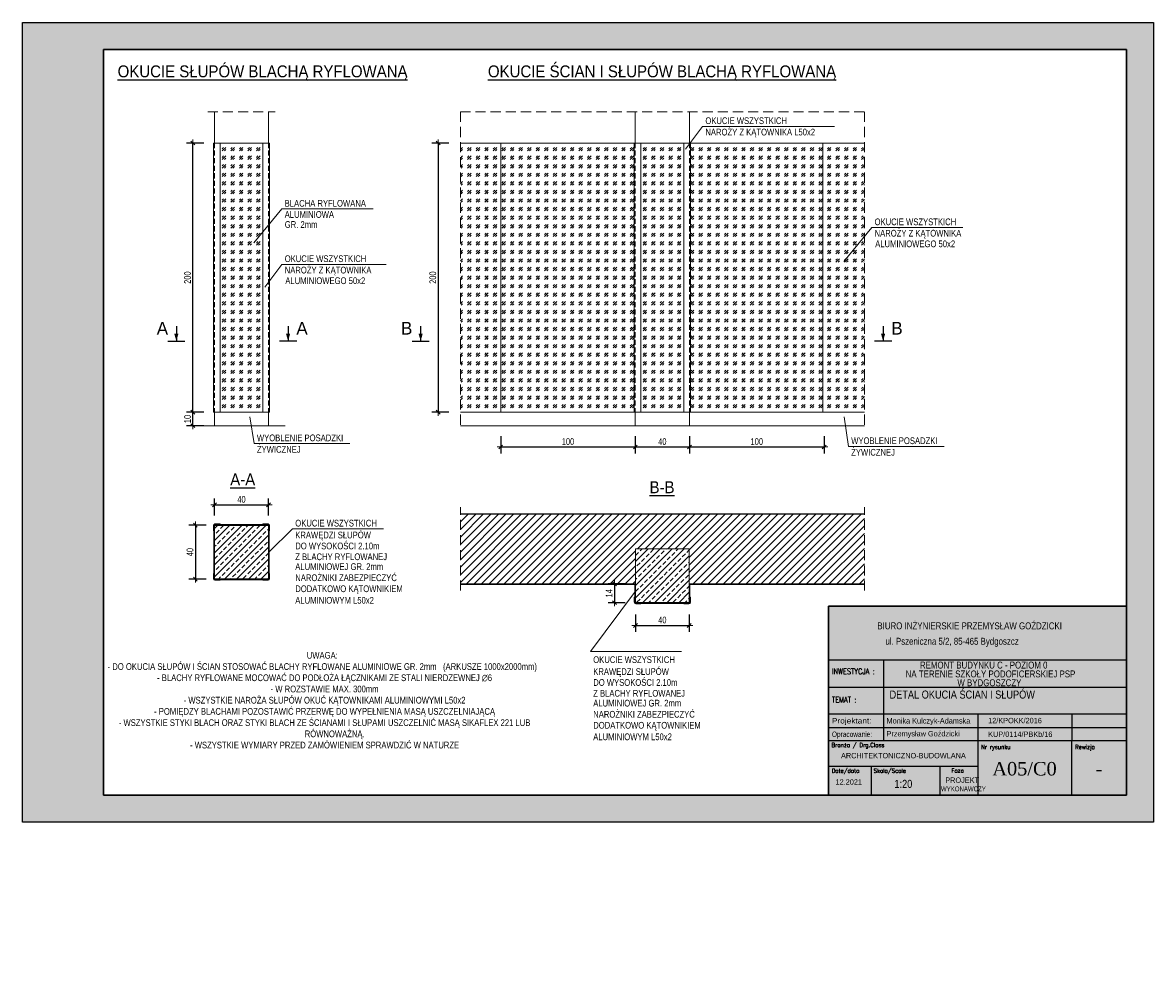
# Model space of a CAD drawing. Header units: millimetres. Extents: x 13822 to 30622, y 3181 to 10199.
# Tile 1 of 2: x 13822 to 22222, y 3181 to 10199. Entities that reach past the tile are written whole.
import ezdxf
from ezdxf.enums import TextEntityAlignment as Align

# ---------------------------------------------------------------- set-up
doc = ezdxf.new("R2010")
doc.units = ezdxf.units.MM
doc.linetypes.add('DASHED', pattern=[0.75, 0.5, -0.25])
for name, color, linetype, lineweight in [('BA_txs', 2, 'Continuous', 18), ('BA_wym', 1, 'Continuous', 18), ('Cienka', 7, 'Continuous', 18), ('PG_PODCIĄGI', 1, 'DASHED', 18), ('PG_SZRAF', 1, 'Continuous', 18), ('PG_WIDOKOWE_CIENKIE', 1, 'Continuous', 18), ('Przekrojowa', 60, 'Continuous', 18), ('TABC', 1, 'Continuous', 18), ('TABELKA', 7, 'Continuous', 18)]:
    doc.layers.add(name, color=color, linetype=linetype, lineweight=lineweight)
for name, color, linetype in [('BS_TXG', 2, 'Continuous'), ('BZ_sym', 7, 'Continuous'), ('BZ_txg', 3, 'Continuous'), ('PG_WIDOKOWE_GRUBE', 7, 'Continuous')]:
    doc.layers.add(name, color=color, linetype=linetype)
doc.styles.add('ARIAL', font='arial.ttf')
doc.styles.add('BIKTG', font='BIKROMSW.SHX')
doc.styles.add('BIKTS', font='bikromsw.shx', dxfattribs={"width": 0.85})
doc.styles.add('BIKWYM', font='BIKROMSW.SHX', dxfattribs={"width": 0.8})
doc.styles.add('ROMANC', font='times.ttf', dxfattribs={"height": 20})
doc.styles.add('ROMANS', font='bikromsw.shx', dxfattribs={"width": 0.8})
doc.styles.add('SIMPLEX', font='SIMPLEX')
doc.dimstyles.new('BA_KR_20', dxfattribs={"dimtxt": 50, "dimasz": 2.333332, "dimexe": 48, "dimexo": 0, "dimgap": 0, "dimtad": 0, "dimdec": 1, "dimlfac": 0.1, "dimrnd": 0.5, "dimzin": 9, "dimdsep": 46, "dimtxsty": 'BIKWYM', "dimblk": 'WYM-KR', "dimcen": 0, "dimdle": 20, "dimclrd": 256, "dimclre": 256, "dimclrt": 7, "dimadec": 0, "dimazin": 0, "dimtfac": 0.033333, "dimtdec": 1, "dimtmove": 0, "dimatfit": 3, "dimldrblk": 'WYM-KR', "dimfxl": 80, "dimfxlon": 1, "dimtvp": 0.8, "dimtolj": 1, "dimarcsym": 0})
pattern_1 = [(45, (12863.425, 6509.58), (63.6396, 0), [37.5, -52.5]), (45, (12879.335, 6509.58), (63.6396, 0), [15, -75]), (45, (12863.425, 6525.49), (63.6396, 0), [15, -75])]

# ---------------------------------------------------------------- blocks, each defined once
blk = doc.blocks.new('A$C44d5f34b')
at = {"true_color": 0xffffff}
h = blk.add_hatch(color=7, dxfattribs=at)
h.dxf.hatch_style = 1
h.paths.add_polyline_path([(4200, 2970), (0, 2970), (0, 0), (4200, 0)])
h.paths.add_polyline_path([(300, 2870), (4100, 2870), (4100, 100), (300, 100)], flags=16)
at = {"layer": 'Cienka', "color": 1}
for p, q in [((0, 2970), (4200, 2970)), ((0, 0), (0, 2970)), ((4200, 2970), (4200, 0)), ((4200, 0), (0, 0))]:
    blk.add_line(p, q, dxfattribs=at)
at = {"layer": 'Przekrojowa', "color": 18, "lineweight": 30, "true_color": 0x000000}
for p, q in [((300, 100), (300, 2870)), ((300, 2870), (4100, 2870)), ((4100, 2870), (4100, 100)), ((4100, 100), (300, 100))]:
    blk.add_line(p, q, dxfattribs=at)
blk = doc.blocks.new('WYM-KR')
at = {"linetype": 'ByBlock'}
blk.add_line((11.52, 0), (-11.52, 0), dxfattribs=at)
at = {"color": 7, "linetype": 'ByBlock'}
blk.add_line((6.24, 6.24), (-6.24, -6.24), dxfattribs=at)
blk = doc.blocks.new('*D368')
at = {"layer": 'BA_wym', "lineweight": -2, "transparency": 16777216}
for p, q in [((15167.4, 7304.9), (15039.4, 7304.9)), ((15087.4, 7207.3), (15087.4, 7302.6)), ((15167.4, 7204.9), (15039.4, 7204.9))]:
    blk.add_line(p, q, dxfattribs=at)
at = {"layer": 'Defpoints', "color": 0, "transparency": 16777216}
for p in [(15087.4, 7304.9), (15247.1, 7304.9), (15247.1, 7204.9)]:
    blk.add_point(p, dxfattribs=at)
at = {"layer": 'BA_wym', "lineweight": -2, "transparency": 16777216, "xscale": 2.333332, "yscale": 2.333332, "zscale": 2.333332}
for p, rotation in [((15087.4, 7304.9), 90), ((15087.4, 7204.9), 270)]:
    blk.add_blockref('WYM-KR', p, dxfattribs=dict(at, rotation=rotation))
at = {"layer": 'BA_wym', "color": 7, "transparency": 16777216, "insert": (15047.4, 7254.9), "char_height": 50, "attachment_point": 5, "rotation": 90, "style": 'BIKWYM'}
blk.add_mtext('\\A1;10', dxfattribs=at)
blk = doc.blocks.new('*D369')
at = {"layer": 'BA_wym', "lineweight": -2, "transparency": 16777216}
for p, q in [((15167.4, 9304.9), (15039.4, 9304.9)), ((15087.4, 7307.3), (15087.4, 9302.6)), ((15167.4, 7304.9), (15039.4, 7304.9))]:
    blk.add_line(p, q, dxfattribs=at)
at = {"layer": 'Defpoints', "color": 0, "transparency": 16777216}
for p in [(15087.4, 9304.9), (15239.1, 9304.9), (15247.1, 7304.9)]:
    blk.add_point(p, dxfattribs=at)
at = {"layer": 'BA_wym', "lineweight": -2, "transparency": 16777216, "xscale": 2.333332, "yscale": 2.333332, "zscale": 2.333332}
for p, rotation in [((15087.4, 9304.9), 90), ((15087.4, 7304.9), 270)]:
    blk.add_blockref('WYM-KR', p, dxfattribs=dict(at, rotation=rotation))
at = {"layer": 'BA_wym', "color": 7, "transparency": 16777216, "insert": (15047.4, 8304.9), "char_height": 50, "attachment_point": 5, "rotation": 90, "style": 'BIKWYM'}
blk.add_mtext('\\A1;200', dxfattribs=at)
blk = doc.blocks.new('*D370')
at = {"layer": 'BA_wym', "lineweight": -2, "transparency": 16777216}
for p, q in [((15185.4, 6465.6), (15057.4, 6465.6)), ((15105.4, 6463.3), (15105.4, 6068)), ((15185.4, 6065.6), (15057.4, 6065.6))]:
    blk.add_line(p, q, dxfattribs=at)
at = {"layer": 'Defpoints', "color": 0, "transparency": 16777216}
for p in [(15448.1, 6465.6), (15105.4, 6065.6), (15448.1, 6065.6)]:
    blk.add_point(p, dxfattribs=at)
at = {"layer": 'BA_wym', "lineweight": -2, "transparency": 16777216, "xscale": 2.333332, "yscale": 2.333332, "zscale": 2.333332}
for p, rotation in [((15105.4, 6465.6), 90), ((15105.4, 6065.6), 270)]:
    blk.add_blockref('WYM-KR', p, dxfattribs=dict(at, rotation=rotation))
at = {"layer": 'BA_wym', "color": 7, "transparency": 16777216, "insert": (15065.4, 6265.6), "char_height": 50, "attachment_point": 5, "rotation": 90, "style": 'BIKWYM'}
blk.add_mtext('\\A1;40', dxfattribs=at)
blk = doc.blocks.new('*D364')
at = {"layer": 'BA_wym', "lineweight": -2, "transparency": 16777216}
for p, q in [((17373.5, 7126.7), (17373.5, 6998.7)), ((18373.5, 7126.7), (18373.5, 6998.7)), ((17375.8, 7046.7), (18371.2, 7046.7))]:
    blk.add_line(p, q, dxfattribs=at)
at = {"layer": 'Defpoints', "color": 0, "transparency": 16777216}
for p in [(17373.5, 7304.9), (18373.5, 7304.9), (18373.5, 7046.7)]:
    blk.add_point(p, dxfattribs=at)
at = {"layer": 'BA_wym', "lineweight": -2, "transparency": 16777216, "xscale": 2.333332, "yscale": 2.333332, "zscale": 2.333332, "rotation": 180}
blk.add_blockref('WYM-KR', (17373.5, 7046.7), dxfattribs=at)
at = {"layer": 'BA_wym', "lineweight": -2, "transparency": 16777216, "xscale": 2.333332, "yscale": 2.333332, "zscale": 2.333332}
blk.add_blockref('WYM-KR', (18373.5, 7046.7), dxfattribs=at)
at = {"layer": 'BA_wym', "color": 7, "transparency": 16777216, "insert": (17873.5, 7086.7), "char_height": 50, "attachment_point": 5, "style": 'BIKWYM'}
blk.add_mtext('\\A1;100', dxfattribs=at)
blk = doc.blocks.new('*D365')
at = {"layer": 'BA_wym', "lineweight": -2, "transparency": 16777216}
for p, q in [((18775.5, 7126.7), (18775.5, 6998.7)), ((19776.5, 7126.7), (19776.5, 6998.7)), ((18777.8, 7046.7), (19774.2, 7046.7))]:
    blk.add_line(p, q, dxfattribs=at)
at = {"layer": 'Defpoints', "color": 0, "transparency": 16777216}
for p in [(18775.5, 7304.9), (19776.5, 7304.9), (19776.5, 7046.7)]:
    blk.add_point(p, dxfattribs=at)
at = {"layer": 'BA_wym', "lineweight": -2, "transparency": 16777216, "xscale": 2.333332, "yscale": 2.333332, "zscale": 2.333332, "rotation": 180}
blk.add_blockref('WYM-KR', (18775.5, 7046.7), dxfattribs=at)
at = {"layer": 'BA_wym', "lineweight": -2, "transparency": 16777216, "xscale": 2.333332, "yscale": 2.333332, "zscale": 2.333332}
blk.add_blockref('WYM-KR', (19776.5, 7046.7), dxfattribs=at)
at = {"layer": 'BA_wym', "color": 7, "transparency": 16777216, "insert": (19276, 7086.7), "char_height": 50, "attachment_point": 5, "style": 'BIKWYM'}
blk.add_mtext('\\A1;100', dxfattribs=at)
blk = doc.blocks.new('*D371')
at = {"layer": 'BA_wym', "lineweight": -2, "transparency": 16777216}
for p, q in [((16989.3, 9304.9), (16861.3, 9304.9)), ((16909.3, 9302.6), (16909.3, 7307.3)), ((16989.3, 7304.9), (16861.3, 7304.9))]:
    blk.add_line(p, q, dxfattribs=at)
at = {"layer": 'Defpoints', "color": 0, "transparency": 16777216}
for p in [(17073.8, 9304.9), (16909.3, 7304.9), (17073.8, 7304.9)]:
    blk.add_point(p, dxfattribs=at)
at = {"layer": 'BA_wym', "lineweight": -2, "transparency": 16777216, "xscale": 2.333332, "yscale": 2.333332, "zscale": 2.333332}
for p, rotation in [((16909.3, 9304.9), 90), ((16909.3, 7304.9), 270)]:
    blk.add_blockref('WYM-KR', p, dxfattribs=dict(at, rotation=rotation))
at = {"layer": 'BA_wym', "color": 7, "transparency": 16777216, "insert": (16869.3, 8304.9), "char_height": 50, "attachment_point": 5, "rotation": 90, "style": 'BIKWYM'}
blk.add_mtext('\\A1;200', dxfattribs=at)
blk = doc.blocks.new('*D372')
at = {"layer": 'BA_wym', "lineweight": -2, "transparency": 16777216}
for p, q in [((18373.5, 7126.7), (18373.5, 6998.7)), ((18775.5, 7126.7), (18775.5, 6998.7)), ((18375.8, 7046.7), (18773.2, 7046.7))]:
    blk.add_line(p, q, dxfattribs=at)
at = {"layer": 'Defpoints', "color": 0, "transparency": 16777216}
for p in [(18373.5, 7304.9), (18775.5, 7304.9), (18775.5, 7046.7)]:
    blk.add_point(p, dxfattribs=at)
at = {"layer": 'BA_wym', "lineweight": -2, "transparency": 16777216, "xscale": 2.333332, "yscale": 2.333332, "zscale": 2.333332, "rotation": 180}
blk.add_blockref('WYM-KR', (18373.5, 7046.7), dxfattribs=at)
at = {"layer": 'BA_wym', "lineweight": -2, "transparency": 16777216, "xscale": 2.333332, "yscale": 2.333332, "zscale": 2.333332}
blk.add_blockref('WYM-KR', (18775.5, 7046.7), dxfattribs=at)
at = {"layer": 'BA_wym', "color": 7, "transparency": 16777216, "insert": (18574.5, 7086.7), "char_height": 50, "attachment_point": 5, "style": 'BIKWYM'}
blk.add_mtext('\\A1;40', dxfattribs=at)
blk = doc.blocks.new('*D373')
at = {"layer": 'BA_wym', "lineweight": -2, "transparency": 16777216}
for p, q in [((15248.1, 6537), (15248.1, 6665)), ((15648.1, 6537), (15648.1, 6665)), ((15250.5, 6617), (15645.8, 6617))]:
    blk.add_line(p, q, dxfattribs=at)
at = {"layer": 'Defpoints', "color": 0, "transparency": 16777216}
for p in [(15648.1, 6617), (15248.1, 6465.6), (15648.1, 6465.6)]:
    blk.add_point(p, dxfattribs=at)
at = {"layer": 'BA_wym', "lineweight": -2, "transparency": 16777216, "xscale": 2.333332, "yscale": 2.333332, "zscale": 2.333332, "rotation": 180}
blk.add_blockref('WYM-KR', (15248.1, 6617), dxfattribs=at)
at = {"layer": 'BA_wym', "lineweight": -2, "transparency": 16777216, "xscale": 2.333332, "yscale": 2.333332, "zscale": 2.333332}
blk.add_blockref('WYM-KR', (15648.1, 6617), dxfattribs=at)
at = {"layer": 'BA_wym', "color": 7, "transparency": 16777216, "insert": (15448.1, 6657), "char_height": 50, "attachment_point": 5, "style": 'BIKWYM'}
blk.add_mtext('\\A1;40', dxfattribs=at)
blk = doc.blocks.new('eoprz')
blk = doc.blocks.new('*D374')
at = {"layer": 'BA_wym', "lineweight": -2, "transparency": 16777216}
for p, q in [((18299.1, 6029.9), (18171.1, 6029.9)), ((18219.1, 6027.6), (18219.1, 5892.3)), ((18299.1, 5889.9), (18171.1, 5889.9))]:
    blk.add_line(p, q, dxfattribs=at)
at = {"layer": 'Defpoints', "color": 0, "transparency": 16777216}
for p in [(18374.5, 6029.9), (18219.1, 5889.9), (18374.5, 5889.9)]:
    blk.add_point(p, dxfattribs=at)
at = {"layer": 'BA_wym', "lineweight": -2, "transparency": 16777216, "xscale": 2.333332, "yscale": 2.333332, "zscale": 2.333332}
for p, rotation in [((18219.1, 6029.9), 90), ((18219.1, 5889.9), 270)]:
    blk.add_blockref('WYM-KR', p, dxfattribs=dict(at, rotation=rotation))
at = {"layer": 'BA_wym', "color": 7, "transparency": 16777216, "insert": (18179.1, 5959.9), "char_height": 50, "attachment_point": 5, "rotation": 90, "style": 'BIKWYM'}
blk.add_mtext('\\A1;14', dxfattribs=at)
blk = doc.blocks.new('*D366')
at = {"layer": 'BA_wym', "lineweight": -2, "transparency": 16777216}
for p, q in [((18374.5, 5801.3), (18374.5, 5673.3)), ((18774.5, 5801.3), (18774.5, 5673.3)), ((18376.8, 5721.3), (18772.2, 5721.3))]:
    blk.add_line(p, q, dxfattribs=at)
at = {"layer": 'Defpoints', "color": 0, "transparency": 16777216}
for p in [(18374.5, 5889.9), (18774.5, 5889.9), (18774.5, 5721.3)]:
    blk.add_point(p, dxfattribs=at)
at = {"layer": 'BA_wym', "lineweight": -2, "transparency": 16777216, "xscale": 2.333332, "yscale": 2.333332, "zscale": 2.333332, "rotation": 180}
blk.add_blockref('WYM-KR', (18374.5, 5721.3), dxfattribs=at)
at = {"layer": 'BA_wym', "lineweight": -2, "transparency": 16777216, "xscale": 2.333332, "yscale": 2.333332, "zscale": 2.333332}
blk.add_blockref('WYM-KR', (18774.5, 5721.3), dxfattribs=at)
at = {"layer": 'BA_wym', "color": 7, "transparency": 16777216, "insert": (18574.5, 5761.3), "char_height": 50, "attachment_point": 5, "style": 'BIKWYM'}
blk.add_mtext('\\A1;40', dxfattribs=at)
blk = doc.blocks.new('ST2')
blk.add_line((13.8, 0), (0, 0))
blk.add_solid([(0, 0), (6.8, -1.9), (6.8, 1.9)])
blk = doc.blocks.new('eprzh')
blk.add_line((-47.9, 0), (47.9, 0))
at = {"xscale": 6, "yscale": 6, "zscale": 6, "rotation": 90}
blk.add_blockref('ST2', (0, 0), dxfattribs=at)
at = {"style": 'BIKTG'}
blk.add_attdef('PRZ', text='', height=70, dxfattribs=at).set_placement((76, 39.4), align=Align.CENTER)
blk = doc.blocks.new('A$C38c5ed0e')
at = {"true_color": 0xffffff}
h = blk.add_hatch(color=7, dxfattribs=at)
h.dxf.hatch_style = 1
h.paths.add_polyline_path([(1107.2, 702), (0, 702), (0, 0), (1107.2, 0)])
at = {"layer": 'Przekrojowa', "color": 18, "lineweight": 30, "true_color": 0x000000}
for p, q in [((0, 0), (0, 702)), ((0, 702), (1107.2, 702))]:
    blk.add_line(p, q, dxfattribs=at)
blk = doc.blocks.new('TAB-SP')
at = {"color": 18, "true_color": 0x000000}
for p, q in [((-5536, 0), (-5536, 3510)), ((-5536, 3510), (0, 3510)), ((0, 3510), (0, 0)), ((-4506, 2008), (-4506, 2508)), ((-5536, 2008), (0, 2008)), ((-4506, 1014), (-4506, 2025)), ((-2760, 1508), (-2760, 531)), ((-1014, 1508), (-1014, 1008)), ((-5520, 1258), (0, 1258)), ((0, 1008), (-5536, 1008)), ((-4506, 1008), (-4506, 1014)), ((-1014, 0), (-1014, 1008)), ((-5536, 0), (0, 0))]:
    blk.add_line(p, q, dxfattribs=at)
at = {"color": 18, "linetype": 'Continuous', "true_color": 0x000000}
for p, q in [((0, 2508), (-5536, 2508)), ((0, 1508), (-5536, 1508)), ((-2760, 531), (-5536, 531)), ((-4733, 0), (-4733, 531)), ((-3457, 0), (-3457, 531)), ((-2760, 531), (-2760, 0))]:
    blk.add_line(p, q, dxfattribs=at)
at = {"color": 18, "true_color": 0x000000, "style": 'ROMANS'}
for s, width, p, p2 in [('Projektant: ', 0.826802, (-5470, 1333), (-4691, 1333)), ('Opracowanie: ', 0.711769, (-5470, 1083), (-4691, 1083))]:
    blk.add_text(s, height=100, dxfattribs=dict(at, width=width)).set_placement(p, p2, align=Align.FIT)
at = {"color": 18, "true_color": 0x000000, "style": 'BIKTS', "width": 0.85}
for tag, p, height in [('TEMAT1', (-4383, 1811), 150), ('TEMAT2', (-4383, 1591), 150), ('PROJEKTOWAł1', (-4383, 1336), 100), ('UPR.NR1', (-2569, 1341), 100), ('PROJEKTOWAŁ2', (-4383, 1086), 100), ('UPR.NR2', (-2569, 1091), 100), ('BRANżA', (-4783, 686), 100), ('DATA', (-5403, 196), 100), ('SKALA', (-4363, 136), 150), ('FAZA', (-3199, 242), 100), ('UPR.NR4', (-3378, 73), 100)]:
    blk.add_attdef(tag, p, '', height=height, dxfattribs=at)
at = {"color": 18, "true_color": 0x000000, "style": 'ROMANC'}
for tag, p in [('NR', (-2075, 368)), ('REWIZJA', (-508, 368))]:
    blk.add_attdef(tag, text='', height=250, dxfattribs=at).set_placement(p, align=Align.CENTER)
at = {"layer": 'TABC', "color": 18, "linetype": 'Continuous', "true_color": 0x000000, "style": 'SIMPLEX'}
for s, p in [('Branża / Drg.Class', (-5478, 896)), ('Nr rysunku', (-2700, 859)), ('Rewizja', (-954, 859)), ('Date/data', (-5475, 418)), ('Skala/Scale', (-4696, 418)), ('Faza', (-3252, 421))]:
    blk.add_text(s, height=74.6, dxfattribs=at).set_placement(p)
at = {"layer": 'TABELKA', "color": 18, "true_color": 0x000000}
for s, height, style, width, p in [('BIURO INŻYNIERSKIE PRZEMYSŁAW GOŹDZICKI', 128.93, 'BIKTS', 0.85, (-4626, 3082)), ('ul. Pszeniczna 5/2, 85-465 Bydgoszcz', 128.93, 'BIKTS', 0.85, (-4477, 2795)), ('INWESTYCJA :', 105.6, 'SIMPLEX', 0.8, (-5470, 2248)), ('NA TERENIE SZKOŁY PODOFICERSKIEJ PSP ', 128.93, 'BIKTS', 0.85, (-4101, 2189)), ('REMONT BUDYNKU C - POZIOM 0', 128.93, 'BIKTS', 0.85, (-3836, 2353)), ('TEMAT :', 105.6, 'SIMPLEX', 0.8, (-5470, 1721))]:
    blk.add_text(s, height=height, dxfattribs=dict(at, style=style, width=width)).set_placement(p)
at = {"layer": 'TABELKA', "color": 18, "true_color": 0x000000, "insert": (-3140, 2154), "char_height": 128.93, "width": 1530.26, "attachment_point": 1, "style": 'BIKTS'}
blk.add_mtext('W BYDGOSZCZY', dxfattribs=at)

msp = doc.modelspace()

# ---------------------------------------------------------------- hatches: boundary and pattern name
at = {"layer": 'PG_SZRAF', "true_color": 0x000000}
h = msp.add_hatch(dxfattribs=at)
h.set_pattern_fill('GOST_GLASS', color=18, scale=7.5)
h.set_pattern_definition([(45, (12441.13, 6509.58), (63.6396, 0), [37.5, -52.5]), (45, (12457.04, 6509.58), (63.6396, 0), [15, -75]), (45, (12441.13, 6525.49), (63.6396, 0), [15, -75])])
h.paths.add_polyline_path([(15607.14, 9304.93), (15289.14, 9304.93), (15289.14, 7304.93), (15607.14, 7304.93)])
h = msp.add_hatch(dxfattribs=at)
h.set_pattern_fill('GOST_GLASS', color=18, scale=7.5)
h.set_pattern_definition(pattern_1)
h.paths.add_polyline_path([(18365.51, 9304.93), (17373.51, 9304.93), (17373.51, 7304.93), (18365.51, 7304.93)])
h.paths.add_polyline_path([(17373.51, 9304.93), (17073.81, 9304.93), (17073.81, 7304.93), (17373.51, 7304.93)])
h = msp.add_hatch(dxfattribs=at)
h.set_pattern_fill('GOST_GLASS', color=18, scale=7.5)
h.set_pattern_definition([(45, (15567.495, 6509.58), (63.6396, 0), [37.5, -52.5]), (45, (15583.405, 6509.58), (63.6396, 0), [15, -75]), (45, (15567.495, 6525.49), (63.6396, 0), [15, -75])])
h.paths.add_polyline_path([(18733.51, 9304.93), (18415.51, 9304.93), (18415.51, 7304.93), (18733.51, 7304.93)])
h = msp.add_hatch(dxfattribs=at)
h.set_pattern_fill('GOST_GLASS', color=18, scale=7.5)
h.set_pattern_definition(pattern_1)
h.paths.add_polyline_path([(19767.51, 9304.93), (18783.51, 9304.93), (18783.51, 7304.93), (19767.51, 7304.93)])
h.paths.add_polyline_path([(20075.2, 9304.93), (19767.51, 9304.93), (19767.51, 7304.93), (20075.2, 7304.93)])
h = msp.add_hatch(dxfattribs=at)
h.set_pattern_fill('ANSI31', color=18, scale=12.5)
h.set_pattern_definition([(45, (12358.018, 2784.01), (-28.0633, 28.0633), [])])
h.paths.add_polyline_path([(18374.51, 6029.93), (18374.51, 6289.93), (18774.51, 6289.93), (18774.51, 6029.93), (20075.2, 6029.93), (20075.2, 6549.93), (17073.81, 6549.93), (17073.81, 6029.93)])
h = msp.add_hatch(dxfattribs=at)
h.set_pattern_fill('ANSI33', color=18, scale=10)
h.set_pattern_definition([(45, (12070.86, 2545.35), (-44.9013, 44.9013), []), (45, (12115.76, 2545.35), (-44.9013, 44.9013), [31.75, -15.875])])
h.paths.add_polyline_path([(15648.14, 6465.65), (15248.14, 6465.65), (15248.14, 6065.65), (15648.14, 6065.65)])
h = msp.add_hatch(dxfattribs=at)
h.set_pattern_fill('ANSI33', color=18, scale=10)
h.set_pattern_definition([(45, (12358.02, 2784.01), (-44.9013, 44.9013), []), (45, (12402.92, 2784.01), (-44.9013, 44.9013), [31.75, -15.875])])
h.paths.add_polyline_path([(18374.51, 5889.93), (18774.51, 5889.93), (18774.51, 6029.93), (18774.51, 6289.93), (18374.51, 6289.93)])

# ---------------------------------------------------------------- linework, layer by layer
at = {"color": 18, "true_color": 0x000000}
for p, q in [((17073.81, 6549.93), (20075.2, 6549.93)), ((17073.81, 6029.93), (18374.51, 6029.93)), ((18774.51, 6029.93), (20075.2, 6029.93))]:
    msp.add_line(p, q, dxfattribs=at)
msp.add_lwpolyline([(13822.12, 10199.32), (22222.12, 10199.32), (22222.12, 4259.32), (13822.12, 4259.32)], close=True, dxfattribs=at)
at = {"layer": 'PG_PODCIĄGI', "color": 18, "ltscale": 150, "true_color": 0x000000}
for p, q in [((15197.14, 9536.75), (15699.14, 9536.75)), ((17073.81, 9536.75), (17073.81, 7204.93)), ((17073.81, 9536.75), (20075.2, 9536.75)), ((20075.2, 9536.75), (20075.2, 7204.93)), ((17073.81, 5979.93), (17073.81, 6599.93)), ((20075.2, 5979.93), (20075.2, 6599.93))]:
    msp.add_line(p, q, dxfattribs=at)
at = {"layer": 'PG_PODCIĄGI', "color": 18, "ltscale": 75, "true_color": 0x000000}
for p, q in [((15247.14, 9304.93), (15247.14, 7304.93)), ((15649.14, 9304.93), (15649.14, 7304.93)), ((18373.51, 9304.93), (18373.51, 7304.93)), ((18775.51, 9304.93), (18775.51, 7304.93))]:
    msp.add_line(p, q, dxfattribs=at)
at = {"layer": 'PG_WIDOKOWE_CIENKIE', "color": 18, "true_color": 0x000000}
for p, q in [((15247.14, 9536.75), (15247.14, 9304.93)), ((15649.14, 9536.75), (15649.14, 9304.93)), ((18373.51, 9536.75), (18373.51, 9304.93)), ((18775.51, 9536.75), (18775.51, 9304.93)), ((15239.14, 9304.93), (15239.14, 7304.93)), ((15239.14, 9304.93), (15289.14, 9304.93)), ((15289.14, 9304.93), (15289.14, 7304.93)), ((15289.14, 9304.93), (15607.14, 9304.93)), ((15607.14, 9304.93), (15607.14, 7304.93)), ((15607.14, 9304.93), (15657.14, 9304.93)), ((15657.14, 9304.93), (15657.14, 7304.93)), ((17073.81, 9304.93), (20075.2, 9304.93)), ((17373.51, 9304.93), (17373.51, 7304.93)), ((18365.51, 9304.93), (18365.51, 7304.93)), ((18365.51, 9304.93), (18415.51, 9304.93)), ((18415.51, 9304.93), (18415.51, 7304.93)), ((18415.51, 9304.93), (18733.51, 9304.93)), ((18733.51, 9304.93), (18733.51, 7304.93)), ((18733.51, 9304.93), (18783.51, 9304.93)), ((18783.51, 9304.93), (18783.51, 7304.93)), ((19767.51, 9304.93), (19767.51, 7304.93)), ((15239.14, 7304.93), (15657.14, 7304.93)), ((15247.14, 7304.93), (15247.14, 7204.93)), ((15649.14, 7304.93), (15649.14, 7204.93)), ((20075.2, 7304.93), (17073.81, 7304.93)), ((18365.51, 7304.93), (18783.51, 7304.93)), ((18373.51, 7304.93), (18373.51, 7204.93)), ((18775.51, 7304.93), (18775.51, 7204.93)), ((15771.75, 7204.93), (15124.52, 7204.93)), ((20075.2, 7204.93), (17073.81, 7204.93)), ((15251.14, 6474.65), (15289.14, 6474.65)), ((15289.14, 6470.65), (15251.14, 6470.65)), ((15289.14, 6474.65), (15289.14, 6470.65)), ((15645.14, 6474.65), (15607.14, 6474.65)), ((15607.14, 6474.65), (15607.14, 6470.65)), ((15607.14, 6470.65), (15645.14, 6470.65)), ((15239.14, 6424.65), (15239.14, 6462.65)), ((15239.14, 6424.65), (15243.14, 6424.65)), ((15243.14, 6424.65), (15243.14, 6462.65)), ((15653.14, 6424.65), (15653.14, 6462.65)), ((15657.14, 6424.65), (15653.14, 6424.65)), ((15657.14, 6424.65), (15657.14, 6462.65)), ((15239.14, 6106.65), (15239.14, 6068.65)), ((15239.14, 6106.65), (15243.14, 6106.65)), ((15243.14, 6106.65), (15243.14, 6068.65)), ((15289.14, 6060.65), (15251.14, 6060.65)), ((15251.14, 6056.65), (15289.14, 6056.65)), ((15289.14, 6056.65), (15289.14, 6060.65)), ((15607.14, 6056.65), (15607.14, 6060.65)), ((15607.14, 6060.65), (15645.14, 6060.65)), ((15645.14, 6056.65), (15607.14, 6056.65)), ((15657.14, 6106.65), (15653.14, 6106.65)), ((15653.14, 6106.65), (15653.14, 6068.65)), ((15657.14, 6106.65), (15657.14, 6068.65)), ((18365.51, 5930.93), (18365.51, 5892.93)), ((18365.51, 5930.93), (18369.51, 5930.93)), ((18369.51, 5930.93), (18369.51, 5892.93)), ((18415.51, 5884.93), (18377.51, 5884.93)), ((18377.51, 5880.93), (18415.51, 5880.93)), ((18415.51, 5880.93), (18415.51, 5884.93)), ((18733.51, 5880.93), (18733.51, 5884.93)), ((18733.51, 5884.93), (18771.51, 5884.93)), ((18771.51, 5880.93), (18733.51, 5880.93)), ((18783.51, 5930.93), (18779.51, 5930.93)), ((18779.51, 5930.93), (18779.51, 5892.93)), ((18783.51, 5930.93), (18783.51, 5892.93))]:
    msp.add_line(p, q, dxfattribs=at)
for points in [[(19852.83, 9428.4), (18873.7, 9428.4), (18747.38, 9258.94)], [(16425.24, 8814.8), (15748.82, 8814.8), (15540.42, 8562.38)], [(20807.18, 8677.2), (20130.75, 8677.2), (19922.36, 8424.78)], [(16522.53, 8403.24), (15748.82, 8403.24), (15622.49, 8233.79)], [(16253.86, 7072.3), (15542.3, 7072.3), (15510.86, 7271.32)], [(20668.58, 7050.94), (19957.02, 7050.94), (19925.57, 7271.32)], [(15251.14, 6470.65), (15645.14, 6470.65)], [(15243.14, 6068.65), (15243.14, 6462.65)], [(16503.52, 6438.81), (15827.1, 6438.81), (15652.36, 6265.65)], [(15653.14, 6462.65), (15653.14, 6068.65)], [(18374.51, 6289.93), (18774.51, 6289.93), (18774.51, 6029.93)], [(18374.51, 6029.93), (18374.51, 6289.93)], [(15645.14, 6060.65), (15251.14, 6060.65)], [(18369.51, 5892.93), (18369.51, 6024.93), (17073.81, 6024.93)], [(18717.06, 5527.21), (18040.63, 5527.21), (18374.51, 5974.53)], [(20075.2, 6024.93), (18779.51, 6024.93), (18779.51, 5892.93)], [(18771.51, 5884.93), (18377.51, 5884.93)]]:
    msp.add_lwpolyline(points, dxfattribs=at)
for centre, radius, start, end in [((15251.14, 6462.65), 12, 90, 180), ((15251.14, 6462.65), 8, 90, 180), ((15645.14, 6462.65), 12, 0, 90), ((15645.14, 6462.65), 8, 0, 90), ((15251.14, 6068.65), 12, 180, 270), ((15251.14, 6068.65), 8, 180, 270), ((15645.14, 6068.65), 8, 270, 0), ((15645.14, 6068.65), 12, 270, 0), ((18377.51, 5892.93), 12, 180, 270), ((18377.51, 5892.93), 8, 180, 270), ((18771.51, 5892.93), 8, 270, 0), ((18771.51, 5892.93), 12, 270, 0)]:
    msp.add_arc(centre, radius, start, end, dxfattribs=at)
at = {"layer": 'PG_WIDOKOWE_GRUBE', "color": 18, "true_color": 0x000000}
msp.add_lwpolyline([(15248.14, 6465.65), (15648.14, 6465.65), (15648.14, 6065.65), (15248.14, 6065.65)], close=True, dxfattribs=at)
msp.add_lwpolyline([(18774.51, 6029.93), (18774.51, 5889.93), (18374.51, 5889.93), (18374.51, 6029.93)], dxfattribs=at)

# ---------------------------------------------------------------- block references
at = {"color": 18, "true_color": 0x000000}
ref = msp.add_blockref('TAB-SP', (22022.12, 4459.32), dxfattribs=dict(at, xscale=0.3999999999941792, yscale=0.3999999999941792, zscale=0.3999999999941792))
ref.add_attrib('TEMAT1', 'DETAL OKUCIA ŚCIAN I SŁUPÓW', (20262.25, 5177.26), dxfattribs={"color": 250, "height": 59.9999, "style": 'BIKTS', "width": 0.85})
ref.add_attrib('PROJEKTOWAł1', 'Przemysław Goździcki', (20239.7, 4896.7), dxfattribs={"color": 250, "height": 40, "style": 'BIKTS', "width": 0.85})
ref.add_attrib('UPR.NR1', 'KUP/0114/PBKb/16', (20994.65, 4892.67), dxfattribs={"color": 250, "height": 40, "style": 'BIKTS', "width": 0.85})
ref.add_attrib('PROJEKTOWAł2', 'Monika Kulczyk-Adamska', (20239.7, 4992.39), dxfattribs={"color": 250, "height": 40, "style": 'BIKTS', "width": 0.85})
ref.add_attrib('UPR.NR2', '12/KPOKK/2016', (20994.65, 4994.28), dxfattribs={"color": 250, "height": 40, "style": 'BIKTS', "width": 0.85})
ref.add_attrib('UPR.NR4', 'WYKONAWCZY', (20644, 4488.68), dxfattribs={"color": 250, "height": 36, "style": 'BIKTS', "width": 0.75})
ref.add_attrib('BRANżA', 'ARCHITEKTONICZNO-BUDOWLANA', (19901.67, 4733.84), dxfattribs={"color": 250, "height": 40, "style": 'BIKTS', "width": 0.85})
ref.add_attrib('DATA', '12.2021', (19860.83, 4537.84), dxfattribs={"color": 250, "height": 40, "style": 'BIKTS', "width": 0.85})
ref.add_attrib('SKALA', '1:20', (20298.48, 4513.84), dxfattribs={"color": 250, "height": 60, "style": 'BIKTS', "width": 0.85})
ref.add_attrib('FAZA', 'PROJEKT ', (20676.04, 4551.46), dxfattribs={"color": 250, "height": 40, "style": 'BIKTS', "width": 0.85})
ref.add_attrib('NR', 'A05/C0', dxfattribs={"color": 250, "height": 100, "style": 'ROMANC'}).set_placement((21264.91, 4606.41), align=Align.CENTER)
ref.add_attrib('REWIZJA', '-', dxfattribs={"color": 250, "height": 100, "style": 'ROMANC'}).set_placement((21818.72, 4606.41), align=Align.CENTER)
at = {"layer": 'BS_TXG', "color": 18, "true_color": 0x000000}
ref = msp.add_blockref('eprzh', (14964.04, 7833.39), dxfattribs=dict(at, xscale=1.339285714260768, yscale=1.339285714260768, zscale=1.339285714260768))
ref.add_attrib('PRZ', 'A', dxfattribs={"layer": '0', "height": 93.75, "style": 'BIKTG'}).set_placement((14860.55, 7881.92), align=Align.CENTER)
ref = msp.add_blockref('eprzh', (15794.14, 7833.39), dxfattribs=dict(at, xscale=-1.339285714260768, yscale=1.339285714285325, zscale=1.339285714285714))
ref.add_attrib('PRZ', 'A', dxfattribs={"layer": '0', "height": 93.75, "style": 'BIKTG'}).set_placement((15897.63, 7881.92), align=Align.CENTER)
ref = msp.add_blockref('eprzh', (16778.97, 7833.39), dxfattribs=dict(at, xscale=1.339285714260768, yscale=1.339285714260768, zscale=1.339285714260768))
ref.add_attrib('PRZ', 'B', dxfattribs={"layer": '0', "height": 93.75, "style": 'BIKTG'}).set_placement((16675.48, 7881.92), align=Align.CENTER)
ref = msp.add_blockref('eprzh', (20214.24, 7833.39), dxfattribs=dict(at, xscale=-1.339285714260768, yscale=1.339285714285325, zscale=1.339285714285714))
ref.add_attrib('PRZ', 'B', dxfattribs={"layer": '0', "height": 93.75, "style": 'BIKTG'}).set_placement((20317.73, 7881.92), align=Align.CENTER)
at = {"layer": 'BZ_sym', "color": 18, "true_color": 0x000000}
ref = msp.add_blockref('eoprz', (15604.83, 9766.24), dxfattribs=dict(at, xscale=5.0625, yscale=5.0625, zscale=5.0625))
ref.add_attrib('Nazwa', '%%uOKUCIE SŁUPÓW BLACHĄ RYFLOWANĄ', dxfattribs={"layer": 'BZ_txg', "height": 88.5938, "style": 'ARIAL', "width": 0.9}).set_placement((15604.83, 9837.11), align=Align.MIDDLE_CENTER)
ref = msp.add_blockref('eoprz', (18572.13, 9766.24), dxfattribs=dict(at, xscale=5.0625, yscale=5.0625, zscale=5.0625))
ref.add_attrib('Nazwa', '%%uOKUCIE ŚCIAN I SŁUPÓW BLACHĄ RYFLOWANĄ', dxfattribs={"layer": 'BZ_txg', "height": 88.5938, "style": 'ARIAL', "width": 0.9}).set_placement((18572.13, 9837.11), align=Align.MIDDLE_CENTER)
ref = msp.add_blockref('eoprz', (15457.3, 6734.67), dxfattribs=dict(at, xscale=5.0625, yscale=5.0625, zscale=5.0625))
ref.add_attrib('Nazwa', '%%uA-A', dxfattribs={"layer": 'BZ_txg', "height": 88.594, "style": 'ARIAL', "width": 0.9}).set_placement((15457.3, 6805.54), align=Align.MIDDLE_CENTER)
ref = msp.add_blockref('eoprz', (18572.13, 6676.67), dxfattribs=dict(at, xscale=5.0625, yscale=5.0625, zscale=5.0625))
ref.add_attrib('Nazwa', '%%uB-B', dxfattribs={"layer": 'BZ_txg', "height": 88.594, "style": 'ARIAL', "width": 0.9}).set_placement((18572.13, 6747.54), align=Align.MIDDLE_CENTER)
at = {"layer": 'PG_WIDOKOWE_CIENKIE', "color": 18, "lineweight": 30, "true_color": 0x000000, "xscale": 2, "yscale": 2, "zscale": 2}
for name, p in [('A$C44d5f34b', (13822.12, 4259.32)), ('A$C38c5ed0e', (19807.68, 4459.32))]:
    msp.add_blockref(name, p, dxfattribs=at)

# ---------------------------------------------------------------- texts
at = {"layer": 'BA_txs', "color": 18, "ltscale": 0.2, "true_color": 0x000000, "style": 'BIKTS', "width": 0.85}
for s, p in [('OKUCIE WSZYSTKICH', (18894.06, 9445.48)), ('NAROŻY Z KĄTOWNIKA L50x2', (18894.06, 9360.98)), ('BLACHA RYFLOWANA', (15769.17, 8831.88)), ('ALUMINIOWA', (15769.17, 8748.87)), ('OKUCIE WSZYSTKICH', (20151.11, 8694.28)), ('GR. 2mm', (15769.17, 8674.36)), ('NAROŻY Z KĄTOWNIKA', (20151.11, 8609.78)), ('ALUMINIOWEGO 50x2', (20155.58, 8530.8)), ('OKUCIE WSZYSTKICH', (15769.17, 8420.32)), ('NAROŻY Z KĄTOWNIKA', (15769.17, 8335.82)), ('ALUMINIOWEGO 50x2', (15773.65, 8256.85)), ('WYOBLENIE POSADZKI', (15562.66, 7089.38)), ('ŻYWICZNEJ', (15562.66, 7003.74)), ('WYOBLENIE POSADZKI', (19977.38, 7068.02)), ('ŻYWICZNEJ', (19977.38, 6982.39)), ('OKUCIE WSZYSTKICH', (15847.46, 6455.89)), ('KRAWĘDZI SŁUPÓW', (15847.46, 6367.6)), ('DO WYSOKOŚCI 2.10m', (15847.46, 6286.34)), ('Z BLACHY RYFLOWANEJ', (15847.46, 6206.05)), ('ALUMINIOWEJ GR. 2mm', (15847.46, 6132.84)), ('NAROŻNIKI ZABEZPIECZYĆ', (15847.46, 6050.07)), ('DODATKOWO KĄTOWNIKIEM', (15847.46, 5968.4)), ('ALUMINIOWYM L50x2', (15847.46, 5882.67)), ('OKUCIE WSZYSTKICH', (18060.99, 5441.75)), ('KRAWĘDZI SŁUPÓW', (18060.99, 5353.46)), ('DO WYSOKOŚCI 2.10m', (18060.99, 5272.2)), ('Z BLACHY RYFLOWANEJ', (18060.99, 5191.91)), ('ALUMINIOWEJ GR. 2mm', (18060.99, 5118.7)), ('NAROŻNIKI ZABEZPIECZYĆ', (18060.99, 5035.93)), ('DODATKOWO KĄTOWNIKIEM', (18060.99, 4954.26)), ('ALUMINIOWYM L50x2', (18060.99, 4868.53))]:
    msp.add_text(s, height=50, dxfattribs=at).set_placement(p)
at = {"layer": 'BA_txs', "color": 18, "ltscale": 0.2, "true_color": 0x000000, "insert": (16040.44, 5165.18), "char_height": 50, "width": 3260.2959, "attachment_point": 5, "style": 'BIKTS'}
msp.add_mtext('\\A1;^IUWAGA:\\P -^IDO OKUCIA SŁUPÓW I ŚCIAN STOSOWAĆ BLACHY RYFLOWANE ALUMINIOWE GR. 2mm ^I^I(ARKUSZE 1000x2000mm) \\P\\pi-150,l200,t200;-^IBLACHY RYFLOWANE MOCOWAĆ DO PODŁOŻA ŁĄCZNIKAMI ZE STALI NIERDZEWNEJ ∅6 \\P-^IW ROZSTAWIE MAX. 300mm\\P-^IWSZYSTKIE NAROŻA SŁUPÓW OKUĆ KĄTOWNIKAMI ALUMINIOWYMI L50x2 \\P-^IPOMIĘDZY BLACHAMI POZOSTAWIĆ PRZERWĘ DO WYPEŁNIENIA MASĄ USZCZELNIAJĄCĄ\\P-^IWSZYSTKIE STYKI BLACH ORAZ STYKI BLACH ZE ŚCIANAMI I SŁUPAMI USZCZELNIĆ MASĄ SIKAFLEX 221 LUB RÓWNOWAŻNĄ.\\P-^IWSZYSTKIE WYMIARY PRZED ZAMÓWIENIEM SPRAWDZIĆ W NATURZE', dxfattribs=at)

# ---------------------------------------------------------------- dimensions: what is measured, and where the dimension line sits
at = {"layer": 'BA_wym', "color": 18, "true_color": 0x000000}
for base, p1, p2, picture, middle in [((15087.36, 9304.93), (15247.14, 7304.93), (15239.14, 9304.93), '*D369', (15047.36, 8304.93)), ((16909.3, 7304.93), (17073.81, 9304.93), (17073.81, 7304.93), '*D371', (16869.3, 8304.93)), ((15087.36, 7304.93), (15247.14, 7204.93), (15247.14, 7304.93), '*D368', (15047.36, 7254.93)), ((15105.45, 6065.65), (15448.14, 6465.65), (15448.14, 6065.65), '*D370', (15065.45, 6265.65)), ((18219.1, 5889.93), (18374.51, 6029.93), (18374.51, 5889.93), '*D374', (18179.1, 5959.93))]:
    dim = msp.add_linear_dim(base=base, p1=p1, p2=p2, angle=90, dimstyle='BA_KR_20', dxfattribs=at)
    dim.commit()
    dim.dimension.update_dxf_attribs({"geometry": picture, "text_midpoint": middle})
for base, p1, p2, picture, middle in [((18373.51, 7046.73), (17373.51, 7304.93), (18373.51, 7304.93), '*D364', (17873.51, 7086.73)), ((18775.51, 7046.73), (18373.51, 7304.93), (18775.51, 7304.93), '*D372', (18574.51, 7086.73)), ((19776.51, 7046.73), (18775.51, 7304.93), (19776.51, 7304.93), '*D365', (19276.01, 7086.73)), ((15648.14, 6616.98), (15248.14, 6465.65), (15648.14, 6465.65), '*D373', (15448.14, 6656.98)), ((18774.51, 5721.29), (18374.51, 5889.93), (18774.51, 5889.93), '*D366', (18574.51, 5761.29))]:
    dim = msp.add_linear_dim(base=base, p1=p1, p2=p2, dimstyle='BA_KR_20', dxfattribs=at)
    dim.commit()
    dim.dimension.update_dxf_attribs({"geometry": picture, "text_midpoint": middle})

doc.saveas('drawing.dxf')
